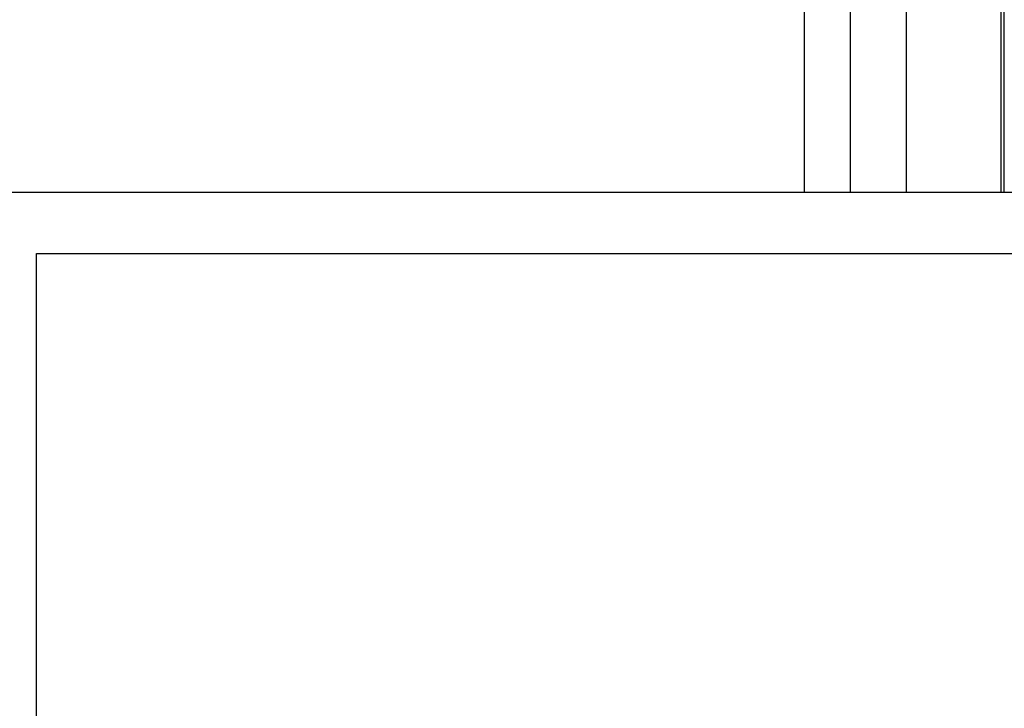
# Model space of a CAD drawing. Header units: inches. Extents: x 36 to 1719, y -84 to 1122.
# Tile 116 of 256: x 734 to 862, y 351 to 441. Entities that reach past the tile are written whole.
import ezdxf

# ---------------------------------------------------------------- set-up
doc = ezdxf.new("R2010")
doc.units = ezdxf.units.IN
doc.header["$LTSCALE"] = 48
doc.header["$MEASUREMENT"] = 0
doc.layers.add('Visible (ANSI)', color=7, linetype='Continuous', lineweight=30)

msp = doc.modelspace()

# ---------------------------------------------------------------- linework, layer by layer
at = {"layer": 'Visible (ANSI)'}
for p, q in [((862.01418, 418.17389), (862.01418, 527.10139)), ((862.41418, 418.17389), (862.41418, 527.10139)), ((849.60418, 483.48639), (849.60418, 418.17389)), ((836.27418, 481.48639), (836.27418, 418.17389)), ((842.27418, 481.48639), (842.27418, 418.17389)), ((1046.91768, 418.17389), (727.91768, 418.17389)), ((735.91768, 410.17389), (1038.91768, 410.17389)), ((735.91768, 264.30839), (735.91768, 410.17389))]:
    msp.add_line(p, q, dxfattribs=at)

doc.saveas('drawing.dxf')
